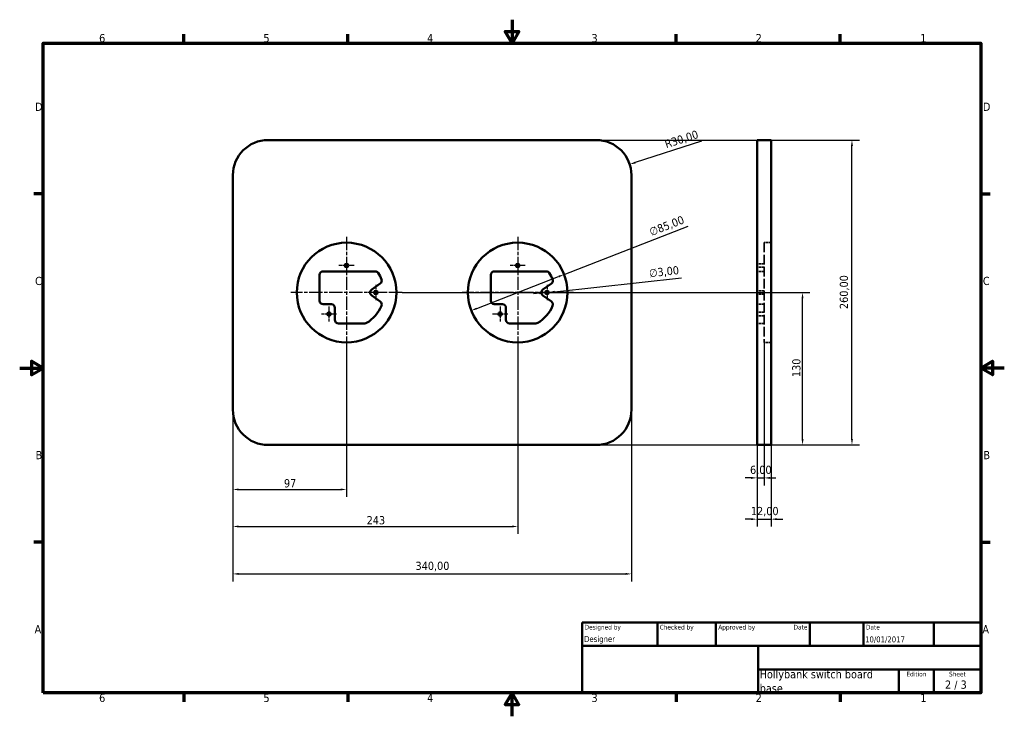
# Model space of a CAD drawing. Header units: millimetres. Extents: x 0 to 840, y 0 to 594.
import ezdxf
from ezdxf.enums import TextEntityAlignment as Align

# ---------------------------------------------------------------- set-up
doc = ezdxf.new("R2010")
doc.units = ezdxf.units.MM
doc.header["$LTSCALE"] = 2
doc.linetypes.add('CHAIN', pattern=[0.3543, 0.2362, -0.0295, 0.0591, -0.0295])
doc.linetypes.add('DASHED', pattern=[0.2068, 0.1655, -0.0413])
for name, color, linetype, lineweight in [('Border (ISO)', 7, 'Continuous', 70), ('Center Mark (ISO)', 7, 'Continuous', 25), ('Dimension (ISO)', 7, 'Continuous', 25), ('Hidden (ISO)', 7, 'DASHED', 35), ('Title (ISO)', 7, 'Continuous', 50), ('Visible (ISO)', 7, 'Continuous', 50)]:
    doc.layers.add(name, color=color, linetype=linetype, lineweight=lineweight)
doc.styles.add('Note Text (ISO)', font='tahoma.ttf')
doc.styles.add('Text Style39', font='tahoma.ttf')
doc.styles.add('Text Style41', font='tahoma.ttf')
doc.dimstyles.new('Default (ISO)', dxfattribs={"dimscale": 2, "dimtxt": 3.5, "dimasz": 2.5, "dimexe": 3.175, "dimexo": 0, "dimgap": 0.762, "dimtad": 1, "dimrnd": 1e-08, "dimzin": 0, "dimtxsty": 'Note Text (ISO)', "dimcen": 0.09, "dimdle": 10, "dimclrd": 256, "dimclre": 256, "dimclrt": 256, "dimazin": 0, "dimtfac": 1.001486, "dimtmove": 0, "dimatfit": 3, "dimfxl": 1, "dimtolj": 1, "dimtzin": 0, "dimlwd": -1, "dimlwe": -1, "dimarcsym": 0})

# ---------------------------------------------------------------- blocks, each defined once
blk = doc.blocks.new('Borders Default Border')
at = {"layer": 'Border (ISO)'}
for p, q in [((70, 287), (70, 290.9)), ((140, 287), (140, 290.9)), ((280, 287), (280, 290.9)), ((350, 287), (350, 290.9)), ((10, 222.75), (6.1, 222.75)), ((410, 222.75), (413.9, 222.75)), ((10, 74.25), (6.1, 74.25)), ((410, 74.25), (413.9, 74.25)), ((70, 10), (70, 6.1)), ((140, 10), (140, 6.1)), ((280, 10), (280, 6.1)), ((350, 10), (350, 6.1))]:
    blk.add_line(p, q, dxfattribs=at)
at = {"layer": 'Border (ISO)', "flags": 128}
for points in [[(210, 297), (210, 287), (207.11, 292), (212.89, 292), (210, 287)], [(10, 10), (10, 287), (410, 287), (410, 10), (10, 10)], [(0, 148.5), (10, 148.5), (5, 151.39), (5, 145.61), (10, 148.5)], [(420, 148.5), (410, 148.5), (415, 151.39), (415, 145.61), (410, 148.5)], [(210, 0), (210, 10), (207.11, 5), (212.89, 5), (210, 10)]]:
    blk.add_lwpolyline(points, dxfattribs=at)
at = {"layer": 'Border (ISO)', "char_height": 3.5, "attachment_point": 7, "style": 'Note Text (ISO)'}
for s, insert in [('6', (33.88, 287.33)), ('5', (103.98, 287.33)), ('4', (173.78, 287.4)), ('3', (243.91, 287.33)), ('2', (313.94, 287.4)), ('1', (384.21, 287.4)), ('D', (6.57, 258.13)), ('D', (410.87, 258.13)), ('C', (6.56, 183.81)), ('C', (410.86, 183.81)), ('B', (6.78, 109.63)), ('B', (411.08, 109.63)), ('A', (6.36, 35.38)), ('A', (410.66, 35.38)), ('6', (33.88, 6.03)), ('5', (103.98, 6.03)), ('4', (173.78, 6.1)), ('3', (243.91, 6.03)), ('2', (313.94, 6.1)), ('1', (384.21, 6.1))]:
    blk.add_mtext(s, dxfattribs=dict(at, insert=insert))
blk = doc.blocks.new('Title Blocks ISO')
at = {"layer": 'Title (ISO)'}
for p, q in [((270.07, 130), (100.07, 130)), ((100.07, 130), (100.07, 100)), ((132.07, 120), (132.07, 130)), ((157.07, 120), (157.07, 130)), ((197.07, 120), (197.07, 130)), ((220.07, 120), (220.07, 130)), ((250.07, 120), (250.07, 130)), ((270.07, 100), (270.07, 130)), ((100.07, 120), (270.07, 120)), ((175.07, 120), (175.07, 100)), ((270.07, 110), (175.07, 110)), ((235.07, 100), (235.07, 110)), ((250.07, 100), (250.07, 110)), ((100.07, 100), (270.07, 100))]:
    blk.add_line(p, q, dxfattribs=at)
at = {"layer": 'Title (ISO)', "style": 'Text Style41'}
for s, p in [('Designed by', (101.07, 129)), ('Checked by', (133.07, 129)), ('Approved by', (158.07, 129)), ('Date', (221.07, 129))]:
    blk.add_text(s, height=2, dxfattribs=at).set_placement(p, align=Align.TOP_LEFT)
blk.add_text('Date', height=2, dxfattribs=at).set_placement((196.07, 129), align=Align.TOP_RIGHT)
for s, p in [('Edition', (242.57, 109)), ('Sheet', (260.07, 109))]:
    blk.add_text(s, height=2, dxfattribs=at).set_placement(p, align=Align.TOP_CENTER)
at = {"layer": 'Title (ISO)', "style": 'Note Text (ISO)'}
blk.add_text('2 / 3 ', height=3.5, dxfattribs=at).set_placement((260.07, 103.5), align=Align.MIDDLE_CENTER)
at = {"layer": 'Title (ISO)'}
for tag, p, height, style in [('AUTHOR_001', (100.82, 121.71), 2.5, 'Text Style39'), ('CREATION_DATE_001', (220.69, 121.54), 2.5, 'Text Style39'), ('PART_NUMBER_001', (175.72, 106.2), 3.5, 'Note Text (ISO)'), ('PART_NUMBER_002', (175.75, 100.21), 3.5, 'Note Text (ISO)')]:
    blk.add_attdef(tag, p, '', height=height, dxfattribs=dict(at, style=style))
at = {"layer": 'Title (ISO)', "style": 'Text Style39'}
for tag, p in [('CHECKED_BY', (133.07, 121)), ('ENG_APPROVED_BY', (158.07, 121))]:
    blk.add_attdef(tag, text='', height=2.5, dxfattribs=at).set_placement(p, align=Align.BOTTOM_LEFT)
blk.add_attdef('ENG_APPROVAL_DATE', text='', height=2.5, dxfattribs=at).set_placement((196.07, 121), align=Align.BOTTOM_RIGHT)
at = {"layer": 'Title (ISO)', "style": 'Note Text (ISO)'}
for tag, p in [('TITLE', (222.57, 115)), ('COMPANY', (137.41, 109.96)), ('REVISION_NUMBER', (242.57, 103.5))]:
    blk.add_attdef(tag, text='', height=3.5, dxfattribs=at).set_placement(p, align=Align.MIDDLE_CENTER)
blk = doc.blocks.new('*D6')
at = {"layer": 'Defpoints', "color": 0}
for p in [(278.87, 313.87), (181.87, 261.41), (278.87, 193.41)]:
    blk.add_point(p, dxfattribs=at)
at = {"layer": 'Dimension (ISO)'}
for p, q in [((278.87, 313.87), (278.87, 187.06)), ((181.87, 261.41), (181.87, 187.06)), ((186.87, 193.41), (273.87, 193.41))]:
    blk.add_line(p, q, dxfattribs=at)
for points in [[(186.87, 194.24), (186.87, 192.58), (181.87, 193.41)], [(273.87, 194.24), (273.87, 192.58), (278.87, 193.41)]]:
    blk.add_solid(points, dxfattribs=at)
at = {"layer": 'Dimension (ISO)', "insert": (225.44, 202.21), "char_height": 7, "attachment_point": 1, "style": 'Note Text (ISO)'}
blk.add_mtext('\\A1;97', dxfattribs=at)
blk = doc.blocks.new('*D7')
at = {"layer": 'Defpoints', "color": 0}
for p in [(424.87, 313.87), (181.87, 261.41), (424.87, 161.87)]:
    blk.add_point(p, dxfattribs=at)
at = {"layer": 'Dimension (ISO)'}
for p, q in [((424.87, 313.87), (424.87, 155.52)), ((181.87, 261.41), (181.87, 155.52)), ((186.87, 161.87), (419.87, 161.87))]:
    blk.add_line(p, q, dxfattribs=at)
for points in [[(186.87, 162.71), (186.87, 161.04), (181.87, 161.87)], [(419.87, 162.71), (419.87, 161.04), (424.87, 161.87)]]:
    blk.add_solid(points, dxfattribs=at)
at = {"layer": 'Dimension (ISO)', "insert": (296.01, 170.69), "char_height": 7, "attachment_point": 1, "style": 'Note Text (ISO)'}
blk.add_mtext('\\A1;243', dxfattribs=at)
blk = doc.blocks.new('*D8')
at = {"layer": 'Defpoints', "color": 0}
for p in [(181.87, 261.41), (521.87, 261.41), (521.87, 121.41)]:
    blk.add_point(p, dxfattribs=at)
at = {"layer": 'Dimension (ISO)'}
for p, q in [((181.87, 261.41), (181.87, 115.06)), ((521.87, 261.41), (521.87, 115.06)), ((186.87, 121.41), (516.87, 121.41))]:
    blk.add_line(p, q, dxfattribs=at)
for points in [[(186.87, 122.24), (186.87, 120.58), (181.87, 121.41)], [(516.87, 122.24), (516.87, 120.58), (521.87, 121.41)]]:
    blk.add_solid(points, dxfattribs=at)
at = {"layer": 'Dimension (ISO)', "insert": (337.7, 131.82), "char_height": 7, "attachment_point": 1, "style": 'Note Text (ISO)'}
blk.add_mtext('\\A1;340,00', dxfattribs=at)
blk = doc.blocks.new('*D9')
at = {"layer": 'Defpoints', "color": 0}
for p in [(635.03, 318.87), (629.03, 261.41), (635.03, 203.28)]:
    blk.add_point(p, dxfattribs=at)
at = {"layer": 'Dimension (ISO)'}
for p, q in [((635.03, 318.87), (635.03, 196.93)), ((629.03, 261.41), (629.03, 196.93)), ((624.03, 203.28), (619.03, 203.28)), ((629.03, 203.28), (635.03, 203.28)), ((640.03, 203.28), (645.03, 203.28))]:
    blk.add_line(p, q, dxfattribs=at)
for points in [[(624.03, 204.11), (624.03, 202.44), (629.03, 203.28)], [(640.03, 204.11), (640.03, 202.44), (635.03, 203.28)]]:
    blk.add_solid(points, dxfattribs=at)
at = {"layer": 'Dimension (ISO)', "insert": (623.08, 213.68), "char_height": 7, "attachment_point": 1, "style": 'Note Text (ISO)'}
blk.add_mtext('\\A1;6,00', dxfattribs=at)
blk = doc.blocks.new('*D10')
at = {"layer": 'Defpoints', "color": 0}
for p in [(629.03, 261.41), (641.03, 261.41), (641.03, 168.1)]:
    blk.add_point(p, dxfattribs=at)
at = {"layer": 'Dimension (ISO)'}
for p, q in [((629.03, 261.41), (629.03, 161.75)), ((641.03, 261.41), (641.03, 161.75)), ((624.03, 168.1), (619.03, 168.1)), ((629.03, 168.1), (641.03, 168.1)), ((646.03, 168.1), (651.03, 168.1))]:
    blk.add_line(p, q, dxfattribs=at)
for points in [[(624.03, 168.94), (624.03, 167.27), (629.03, 168.1)], [(646.03, 168.94), (646.03, 167.27), (641.03, 168.1)]]:
    blk.add_solid(points, dxfattribs=at)
at = {"layer": 'Dimension (ISO)', "insert": (623.79, 178.51), "char_height": 7, "attachment_point": 1, "style": 'Note Text (ISO)'}
blk.add_mtext('\\A1;12,00', dxfattribs=at)
blk = doc.blocks.new('*D11')
at = {"layer": 'Defpoints', "color": 0}
for p in [(326.37, 361.37), (667.87, 361.37), (491.87, 231.41)]:
    blk.add_point(p, dxfattribs=at)
at = {"layer": 'Dimension (ISO)'}
for p, q in [((326.37, 361.37), (674.22, 361.37)), ((667.87, 236.41), (667.87, 356.37)), ((491.87, 231.41), (674.22, 231.41))]:
    blk.add_line(p, q, dxfattribs=at)
for points in [[(667.04, 356.37), (668.71, 356.37), (667.87, 361.37)], [(667.04, 236.41), (668.71, 236.41), (667.87, 231.41)]]:
    blk.add_solid(points, dxfattribs=at)
at = {"layer": 'Dimension (ISO)', "insert": (659.06, 289.24), "char_height": 7, "attachment_point": 1, "rotation": 90, "style": 'Note Text (ISO)'}
blk.add_mtext('\\A1;130', dxfattribs=at)
blk = doc.blocks.new('*D12')
at = {"layer": 'Defpoints', "color": 0}
for p in [(491.87, 491.41), (710.03, 491.41), (491.87, 231.41)]:
    blk.add_point(p, dxfattribs=at)
at = {"layer": 'Dimension (ISO)'}
for p, q in [((491.87, 491.41), (716.38, 491.41)), ((710.03, 236.41), (710.03, 486.41)), ((491.87, 231.41), (716.38, 231.41))]:
    blk.add_line(p, q, dxfattribs=at)
for points in [[(709.2, 486.41), (710.87, 486.41), (710.03, 491.41)], [(709.2, 236.41), (710.87, 236.41), (710.03, 231.41)]]:
    blk.add_solid(points, dxfattribs=at)
at = {"layer": 'Dimension (ISO)', "insert": (699.62, 347.27), "char_height": 7, "attachment_point": 1, "rotation": 90, "style": 'Note Text (ISO)'}
blk.add_mtext('\\A1;260,00', dxfattribs=at)
blk = doc.blocks.new('*D13')
at = {"layer": 'Defpoints', "color": 0}
for p in [(464.47, 376.78), (385.26, 345.97)]:
    blk.add_point(p, dxfattribs=at)
at = {"layer": 'Dimension (ISO)'}
for p, q in [((464.47, 376.78), (570.25, 417.93)), ((389.92, 347.78), (459.81, 374.97))]:
    blk.add_line(p, q, dxfattribs=at)
for points in [[(459.51, 375.75), (460.12, 374.19), (464.47, 376.78)], [(389.61, 348.56), (390.22, 347), (385.26, 345.97)]]:
    blk.add_solid(points, dxfattribs=at)
at = {"layer": 'Dimension (ISO)', "insert": (536.35, 416.03), "char_height": 7, "attachment_point": 1, "rotation": 21.25497, "style": 'Note Text (ISO)'}
blk.add_mtext('\\A1;∅85,00', dxfattribs=at)
blk = doc.blocks.new('*D14')
at = {"layer": 'Defpoints', "color": 0}
for p in [(448.38, 361.21), (451.36, 361.54)]:
    blk.add_point(p, dxfattribs=at)
at = {"layer": 'Dimension (ISO)'}
for p, q in [((456.33, 362.07), (564.58, 373.77)), ((448.38, 361.21), (451.36, 361.54)), ((443.41, 360.68), (438.44, 360.14))]:
    blk.add_line(p, q, dxfattribs=at)
for points in [[(443.32, 361.51), (443.5, 359.85), (448.38, 361.21)], [(456.24, 362.9), (456.42, 361.24), (451.36, 361.54)]]:
    blk.add_solid(points, dxfattribs=at)
at = {"layer": 'Dimension (ISO)', "insert": (536.58, 381.33), "char_height": 7, "attachment_point": 1, "rotation": 6.16689, "style": 'Note Text (ISO)'}
blk.add_mtext('\\A1;∅3,00', dxfattribs=at)
blk = doc.blocks.new('*D15')
at = {"layer": 'Defpoints', "color": 0}
for p in [(520.42, 470.64), (491.87, 461.41)]:
    blk.add_point(p, dxfattribs=at)
at = {"layer": 'Dimension (ISO)'}
blk.add_line((581.6, 490.43), (525.17, 472.18), dxfattribs=at)
blk.add_solid([(524.92, 472.97), (525.43, 471.39), (520.42, 470.64)], dxfattribs=at)
at = {"layer": 'Dimension (ISO)', "insert": (549.54, 491), "char_height": 7, "attachment_point": 1, "rotation": 17.9198, "style": 'Note Text (ISO)'}
blk.add_mtext('\\A1;R30,00', dxfattribs=at)

msp = doc.modelspace()

# ---------------------------------------------------------------- linework, layer by layer
at = {"layer": 'Center Mark (ISO)', "linetype": 'CHAIN', "ltscale": 23.990969}
for p, q in [((278.8652, 408.8748), (278.8652, 313.8748)), ((424.8652, 408.8748), (424.8652, 313.8748)), ((326.3652, 361.3748), (231.3652, 361.3748)), ((472.3652, 361.3748), (377.3652, 361.3748))]:
    msp.add_line(p, q, dxfattribs=at)
at = {"layer": 'Center Mark (ISO)', "linetype": 'CHAIN', "ltscale": 7.222748}
for p, q in [((278.8652, 390.9111), (278.8652, 377.9111)), ((424.8652, 390.9111), (424.8652, 377.9111)), ((285.3652, 384.4111), (272.3652, 384.4111)), ((431.3652, 384.4111), (418.3652, 384.4111)), ((310.3718, 361.3748), (297.3718, 361.3748)), ((303.8718, 367.8748), (303.8718, 354.8748)), ((456.3718, 361.3748), (443.3718, 361.3748)), ((449.8718, 367.8748), (449.8718, 354.8748)), ((263.8718, 349.5445), (263.8718, 336.5445)), ((409.8718, 349.5445), (409.8718, 336.5445)), ((270.3718, 343.0445), (257.3718, 343.0445)), ((416.3718, 343.0445), (403.3718, 343.0445))]:
    msp.add_line(p, q, dxfattribs=at)
at = {"layer": 'Hidden (ISO)', "ltscale": 24.832184}
msp.add_line((635.0311, 403.8748), (635.0311, 318.8748), dxfattribs=at)
at = {"layer": 'Hidden (ISO)', "ltscale": 5.711227}
for p, q in [((641.0311, 403.8748), (635.0311, 403.8748)), ((635.0311, 385.9111), (629.0311, 385.9111)), ((635.0311, 382.9111), (629.0311, 382.9111)), ((635.0311, 379.4111), (629.0311, 379.4111)), ((635.0311, 362.8748), (629.0311, 362.8748)), ((635.0311, 359.8748), (629.0311, 359.8748)), ((635.0311, 351.4111), (629.0311, 351.4111)), ((635.0311, 344.5445), (629.0311, 344.5445)), ((635.0311, 341.5445), (629.0311, 341.5445)), ((635.0311, 335.0445), (629.0311, 335.0445)), ((641.0311, 318.8748), (635.0311, 318.8748))]:
    msp.add_line(p, q, dxfattribs=at)
at = {"layer": 'Visible (ISO)'}
for p, q in [((211.8718, 491.4111), (491.8718, 491.4111)), ((629.0311, 461.4111), (629.0311, 491.4111)), ((641.0311, 491.4111), (629.0311, 491.4111)), ((641.0311, 491.4111), (641.0311, 461.4111)), ((181.8718, 261.4111), (181.8718, 461.4111)), ((521.8718, 461.4111), (521.8718, 261.4111)), ((629.0311, 261.4111), (629.0311, 461.4111)), ((641.0311, 261.4111), (641.0311, 461.4111)), ((303.3217, 379.4111), (258.8718, 379.4111)), ((449.3217, 379.4111), (404.8718, 379.4111)), ((255.8718, 376.4111), (255.8718, 354.4111)), ((401.8718, 376.4111), (401.8718, 354.4111)), ((300.3147, 363.8132), (307.6635, 369.0179)), ((446.3147, 363.8132), (453.6635, 369.0179)), ((307.6307, 353.6936), (300.3054, 358.9234)), ((453.6307, 353.6936), (446.3054, 358.9234)), ((258.8718, 351.4111), (265.8718, 351.4111)), ((268.8718, 348.4111), (268.8718, 338.0445)), ((404.8718, 351.4111), (411.8718, 351.4111)), ((414.8718, 348.4111), (414.8718, 338.0445)), ((271.8718, 335.0445), (294.3995, 335.0445)), ((417.8718, 335.0445), (440.3995, 335.0445)), ((629.0311, 231.4111), (629.0311, 261.4111)), ((641.0311, 261.4111), (641.0311, 231.4111)), ((491.8718, 231.4111), (211.8718, 231.4111)), ((629.0311, 231.4111), (641.0311, 231.4111))]:
    msp.add_line(p, q, dxfattribs=at)
for centre, radius in [((278.8652, 361.3748), 42.5), ((424.8652, 361.3748), 42.5), ((278.8652, 384.4111), 1.5), ((424.8652, 384.4111), 1.5), ((303.8718, 361.3748), 1.5), ((449.8718, 361.3748), 1.5), ((263.8718, 343.0445), 1.5), ((409.8718, 343.0445), 1.5)]:
    msp.add_circle(centre, radius, dxfattribs=at)
for centre, radius, start, end in [((211.8718, 461.4111), 30, 90, 180), ((491.8718, 461.4111), 30, 0, 90), ((258.8718, 376.4111), 3, 90, 180), ((303.3217, 376.4111), 3, 33.7489886, 90), ((280.8718, 361.4111), 30, 21.8640528, 33.7489886), ((404.8718, 376.4111), 3, 90, 180), ((449.3217, 376.4111), 3, 33.7489886, 90), ((426.8718, 361.4111), 30, 21.8640528, 33.7489886), ((305.9296, 371.4661), 3, 305.3073123, 21.8640528), ((451.9296, 371.4661), 3, 305.3073123, 21.8640528), ((302.0486, 361.365), 3, 125.3073123, 234.4757391), ((448.0486, 361.365), 3, 125.3073123, 234.4757391), ((258.8718, 354.4111), 3, 180, 270), ((305.8876, 351.252), 3, 337.8975864, 54.4757391), ((404.8718, 354.4111), 3, 180, 270), ((451.8876, 351.252), 3, 337.8975864, 54.4757391), ((265.8718, 348.4111), 3, 0, 90), ((280.8718, 361.4111), 30, 300.0681336, 337.8975864), ((411.8718, 348.4111), 3, 0, 90), ((426.8718, 361.4111), 30, 300.0681336, 337.8975864), ((271.8718, 338.0445), 3, 180, 270), ((417.8718, 338.0445), 3, 180, 270), ((294.3995, 338.0445), 3, 270, 300.0681336), ((440.3995, 338.0445), 3, 270, 300.0681336), ((211.8718, 261.4111), 30, 180, 270), ((491.8718, 261.4111), 30, 270, 0)]:
    msp.add_arc(centre, radius, start, end, dxfattribs=at)

# ---------------------------------------------------------------- block references
at = {"xscale": 2, "yscale": 2, "zscale": 2}
msp.add_blockref('Borders Default Border', (0, 0), dxfattribs=at)
msp.add_blockref('Title Blocks ISO', (279.8572, -180), dxfattribs=at).add_auto_attribs({'PART_NUMBER_001': 'Hollybank switch board', 'AUTHOR_001': 'Designer', 'CREATION_DATE_001': '10/01/2017', 'PART_NUMBER_002': 'base'})

# ---------------------------------------------------------------- dimensions: what is measured, and where the dimension line sits
at = {"layer": 'Dimension (ISO)'}
dim = msp.add_radius_dim(center=(491.8718, 461.4111), mpoint=(520.4164, 470.6417), dimstyle='Default (ISO)', override={"dimgap": 0.762, "dimdec": 2, "dimlfac": 1, "dimcen": 0, "dimtol": 0, "dimlim": 0, "dimtp": 0, "dimtm": 0, "dimtdec": 2, "dimtofl": 0}, dxfattribs=at)
dim.commit()
dim.dimension.update_dxf_attribs({"geometry": '*D15', "text_midpoint": (566.4458, 485.5263), "dimtype": 164})
for base, p2, override, picture, middle in [((710.0327, 491.4111), (491.8718, 491.4111), {"dimgap": 0.762, "dimdec": 2, "dimtol": 0, "dimlim": 0, "dimtp": 0, "dimtm": 0, "dimtdec": 2, "dimtofl": 0, "dimatfit": 1}, '*D12', (710.0327, 361.4111)), ((667.8718, 361.3748), (326.3652, 361.3748), {"dimgap": 0.762, "dimdec": 0, "dimtol": 0, "dimlim": 0, "dimtp": 0, "dimtm": 0, "dimtdec": 2, "dimtofl": 0, "dimatfit": 1}, '*D11', (667.8718, 296.3929))]:
    dim = msp.add_linear_dim(base=base, p1=(491.8718, 231.4111), p2=p2, angle=90, dimstyle='Default (ISO)', override=override, dxfattribs=at)
    dim.commit()
    dim.dimension.update_dxf_attribs({"geometry": picture, "text_midpoint": middle, "dimtype": 160})
for p1, p2, picture, middle in [((385.2562, 345.9677), (464.4742, 376.7818), '*D13', (554.4938, 411.7976)), ((448.3804, 361.2137), (451.3631, 361.5359), '*D14', (550.3911, 372.2359))]:
    dim = msp.add_diameter_dim_2p(p1=p1, p2=p2, dimstyle='Default (ISO)', override={"dimgap": 0.762, "dimdec": 2, "dimlfac": 1, "dimtol": 0, "dimlim": 0, "dimtp": 0, "dimtm": 0, "dimtdec": 2, "dimatfit": 2}, dxfattribs=at)
    dim.commit()
    dim.dimension.update_dxf_attribs({"geometry": picture, "text_midpoint": middle, "dimtype": 163})
for base, p1, p2, override, picture, middle in [((278.8652, 193.4111), (181.8718, 261.4111), (278.8652, 313.8748), {"dimgap": 0.762, "dimdec": 0, "dimtol": 0, "dimlim": 0, "dimtp": 0, "dimtm": 0, "dimtdec": 2, "dimtofl": 0, "dimatfit": 1}, '*D6', (230.3685, 193.4111)), ((424.8652, 161.8748), (181.8718, 261.4111), (424.8652, 313.8748), {"dimgap": 0.762, "dimdec": 0, "dimtol": 0, "dimlim": 0, "dimtp": 0, "dimtm": 0, "dimtdec": 2, "dimtofl": 0, "dimatfit": 1}, '*D7', (303.3685, 161.8748)), ((635.0311, 203.2767), (629.0311, 261.4111), (635.0311, 318.8748), {"dimgap": 0.762, "dimdec": 2, "dimtol": 0, "dimlim": 0, "dimtp": 0, "dimtm": 0, "dimtdec": 2, "dimtofl": 1, "dimatfit": 1}, '*D9', (632.0311, 203.2767)), ((521.8718, 121.4111), (181.8718, 261.4111), (521.8718, 261.4111), {"dimgap": 0.762, "dimdec": 2, "dimtol": 0, "dimlim": 0, "dimtp": 0, "dimtm": 0, "dimtdec": 2, "dimtofl": 0, "dimatfit": 1}, '*D8', (351.8718, 121.4111)), ((641.0311, 168.1017), (629.0311, 261.4111), (641.0311, 261.4111), {"dimgap": 0.762, "dimdec": 2, "dimtol": 0, "dimlim": 0, "dimtp": 0, "dimtm": 0, "dimtdec": 2, "dimtofl": 1, "dimatfit": 1}, '*D10', (635.0311, 168.1017))]:
    dim = msp.add_linear_dim(base=base, p1=p1, p2=p2, dimstyle='Default (ISO)', override=override, dxfattribs=at)
    dim.commit()
    dim.dimension.update_dxf_attribs({"geometry": picture, "text_midpoint": middle, "dimtype": 160})

doc.saveas('drawing.dxf')
